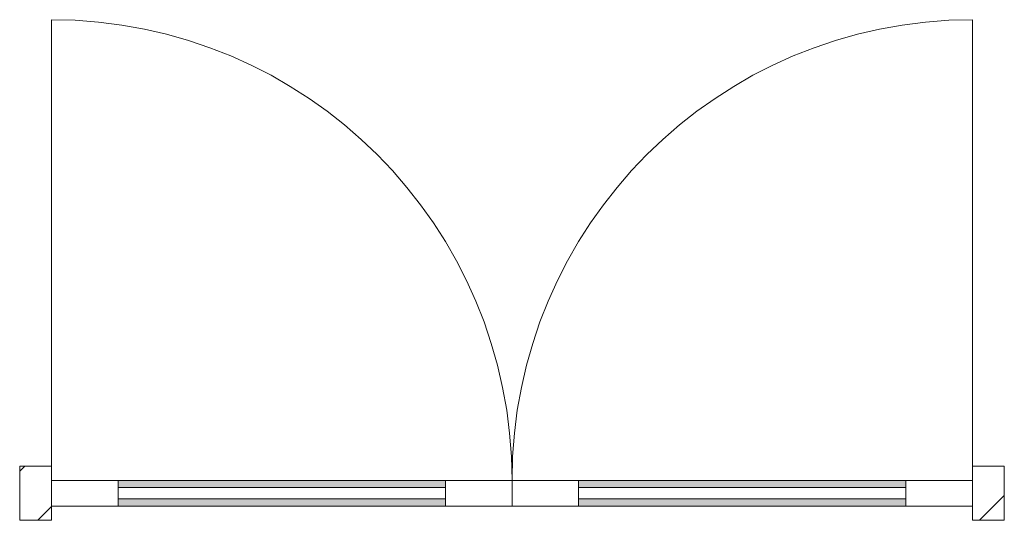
# Model space of a CAD drawing. Header units: millimetres. Extents: x 28714 to 120190, y -32637 to 2486.
# Tile 1 of 12: x 73133 to 75203, y -30134 to -29082. Entities that reach past the tile are written whole.
import ezdxf

# ---------------------------------------------------------------- set-up
doc = ezdxf.new("R2010")
doc.units = ezdxf.units.MM
for name, color, linetype, lineweight in [('A-DOOR', 31, 'Continuous', 13), ('A-DOOR-FRAM', 31, 'Continuous', 13), ('A-GLAZ', 151, 'Continuous', 13), ('A-GLAZ-CWMG', 51, 'Continuous', 13)]:
    doc.layers.add(name, color=color, linetype=linetype, lineweight=lineweight)
pattern_1 = [(45, (7294.47, -28127.66), (-70.7107, 70.7107), [])]

# ---------------------------------------------------------------- blocks, each defined once
blk = doc.blocks.new('Rectangular Mullion - NLRS_3-_CWM_kozijn profiel 067x114_gen_ASN-3840963-Plan Detail')
at = {"layer": 'A-GLAZ-CWMG', "lineweight": 9}
h = blk.add_hatch(dxfattribs=at)
h.set_pattern_fill('FP_1', color=256, style=0, pattern_type=2)
h.set_pattern_definition(pattern_1)
h.paths.add_polyline_path([(10158.3, -30133.6), (10158.3, -30019.6), (10091.3, -30019.6), (10091.3, -30133.6)])
at = {"layer": 'A-GLAZ-CWMG', "lineweight": 18}
for p, q in [((10158.3, -30019.6), (10091.3, -30019.6)), ((10091.3, -30019.6), (10091.3, -30049.6)), ((10158.3, -30133.6), (10158.3, -30019.6)), ((10091.3, -30103.6), (10091.3, -30133.6)), ((10091.3, -30133.6), (10158.3, -30133.6))]:
    blk.add_line(p, q, dxfattribs=at)
blk = doc.blocks.new('Rectangular Mullion - NLRS_3-_CWM_kozijn profiel 067x114_gen_ASN-3840964-Plan Detail')
at = {"layer": 'A-GLAZ-CWMG', "lineweight": 9}
h = blk.add_hatch(dxfattribs=at)
h.set_pattern_fill('FP_1', color=256, style=0, pattern_type=2)
h.set_pattern_definition(pattern_1)
h.paths.add_polyline_path([(8155.3, -30133.6), (8155.3, -30019.6), (8088.3, -30019.6), (8088.3, -30133.6)])
at = {"layer": 'A-GLAZ-CWMG', "lineweight": 18}
for p, q in [((8155.3, -30019.6), (8088.3, -30019.6)), ((8088.3, -30019.6), (8088.3, -30133.6)), ((8155.3, -30049.6), (8155.3, -30019.6)), ((8155.3, -30133.6), (8155.3, -30103.6)), ((8088.3, -30133.6), (8155.3, -30133.6))]:
    blk.add_line(p, q, dxfattribs=at)
blk = doc.blocks.new('NLRS_31_DO_CWB_deur 1_gen_ASN - 1std-3840965-Plan Detail')
at = {"layer": 'A-DOOR-FRAM'}
for points in [[(9951.3, -30064.6), (9951.3, -30049.6), (9263.3, -30049.6), (9263.3, -30064.6)], [(9951.3, -30103.6), (9951.3, -30088.6), (9263.3, -30088.6), (9263.3, -30103.6)]]:
    blk.add_hatch(color=256, dxfattribs=at).paths.add_polyline_path(points)
at = {"layer": 'A-DOOR'}
for p, q in [((9123.3, -30049.6), (9263.3, -30049.6)), ((9123.3, -30103.6), (9123.3, -30049.6)), ((9263.3, -30049.6), (9263.3, -30103.6)), ((9951.3, -30049.6), (10091.3, -30049.6)), ((9951.3, -30103.6), (9951.3, -30049.6)), ((10091.3, -30049.6), (10091.3, -30103.6)), ((9263.3, -30103.6), (9123.3, -30103.6)), ((10091.3, -30103.6), (9951.3, -30103.6))]:
    blk.add_line(p, q, dxfattribs=at)
at = {"layer": 'A-DOOR-FRAM'}
for p, q in [((9951.3, -30049.6), (9263.3, -30049.6)), ((9263.3, -30103.6), (9951.3, -30103.6))]:
    blk.add_line(p, q, dxfattribs=at)
blk = doc.blocks.new('NLRS_31_DO_CWB_deur 1_gen_ASN - 1std-3841094-Plan Detail')
at = {"layer": 'A-DOOR-FRAM'}
for points in [[(8983.3, -30064.6), (8983.3, -30049.6), (8295.3, -30049.6), (8295.3, -30064.6)], [(8983.3, -30103.6), (8983.3, -30088.6), (8295.3, -30088.6), (8295.3, -30103.6)]]:
    blk.add_hatch(color=256, dxfattribs=at).paths.add_polyline_path(points)
at = {"layer": 'A-DOOR'}
for p, q in [((8155.3, -30049.6), (8295.3, -30049.6)), ((8155.3, -30103.6), (8155.3, -30049.6)), ((8295.3, -30049.6), (8295.3, -30103.6)), ((8983.3, -30049.6), (9123.3, -30049.6)), ((8983.3, -30103.6), (8983.3, -30049.6)), ((9123.3, -30049.6), (9123.3, -30103.6)), ((8295.3, -30103.6), (8155.3, -30103.6)), ((9123.3, -30103.6), (8983.3, -30103.6))]:
    blk.add_line(p, q, dxfattribs=at)
at = {"layer": 'A-DOOR-FRAM'}
for p, q in [((8983.3, -30049.6), (8295.3, -30049.6)), ((8295.3, -30103.6), (8983.3, -30103.6))]:
    blk.add_line(p, q, dxfattribs=at)
blk = doc.blocks.new('NLRS_31_WIN_CWB_subvak -SH_gen_ASN - glas 2-4156814-Plan Detail')
at = {"layer": 'A-GLAZ'}
for p, q in [((9263.3, -30064.6), (9951.3, -30064.6)), ((9951.3, -30088.6), (9263.3, -30088.6))]:
    blk.add_line(p, q, dxfattribs=at)
blk = doc.blocks.new('BI deur rechts - BI deur rechts-3841093-Plan Detail')
at = {"layer": 'A-GLAZ'}
blk.add_line((10091.3, -30049.6), (10091.3, -29081.6), dxfattribs=at)
blk.add_arc((10091.3, -30049.6), 968, 90, 180, dxfattribs=at)
blk = doc.blocks.new('NLRS_31_WIN_CWB_subvak -SH_gen_ASN - glas 2-4156888-Plan Detail')
at = {"layer": 'A-GLAZ'}
for p, q in [((8295.3, -30064.6), (8983.3, -30064.6)), ((8983.3, -30088.6), (8295.3, -30088.6))]:
    blk.add_line(p, q, dxfattribs=at)
blk = doc.blocks.new('BI deur links - BI deur links-3841170-Plan Detail')
at = {"layer": 'A-GLAZ'}
blk.add_line((8155.3, -30049.6), (8155.3, -29081.6), dxfattribs=at)
blk.add_arc((8155.3, -30049.6), 968, 360, 90, dxfattribs=at)

msp = doc.modelspace()

# ---------------------------------------------------------------- block references
at = {"layer": 'A-DOOR-FRAM'}
for name in ['NLRS_31_DO_CWB_deur 1_gen_ASN - 1std-3841094-Plan Detail', 'NLRS_31_DO_CWB_deur 1_gen_ASN - 1std-3840965-Plan Detail']:
    msp.add_blockref(name, (65044.4, 0), dxfattribs=at)
at = {"layer": 'A-GLAZ'}
for name in ['BI deur links - BI deur links-3841170-Plan Detail', 'BI deur rechts - BI deur rechts-3841093-Plan Detail']:
    msp.add_blockref(name, (65044.4, 0), dxfattribs=at)
at = {"layer": 'A-GLAZ', "lineweight": 18}
for name in ['NLRS_31_WIN_CWB_subvak -SH_gen_ASN - glas 2-4156888-Plan Detail', 'NLRS_31_WIN_CWB_subvak -SH_gen_ASN - glas 2-4156814-Plan Detail']:
    msp.add_blockref(name, (65044.4, 0), dxfattribs=at)
at = {"layer": 'A-GLAZ-CWMG'}
for name in ['Rectangular Mullion - NLRS_3-_CWM_kozijn profiel 067x114_gen_ASN-3840964-Plan Detail', 'Rectangular Mullion - NLRS_3-_CWM_kozijn profiel 067x114_gen_ASN-3840963-Plan Detail']:
    msp.add_blockref(name, (65044.4, 0), dxfattribs=at)

doc.saveas('drawing.dxf')
